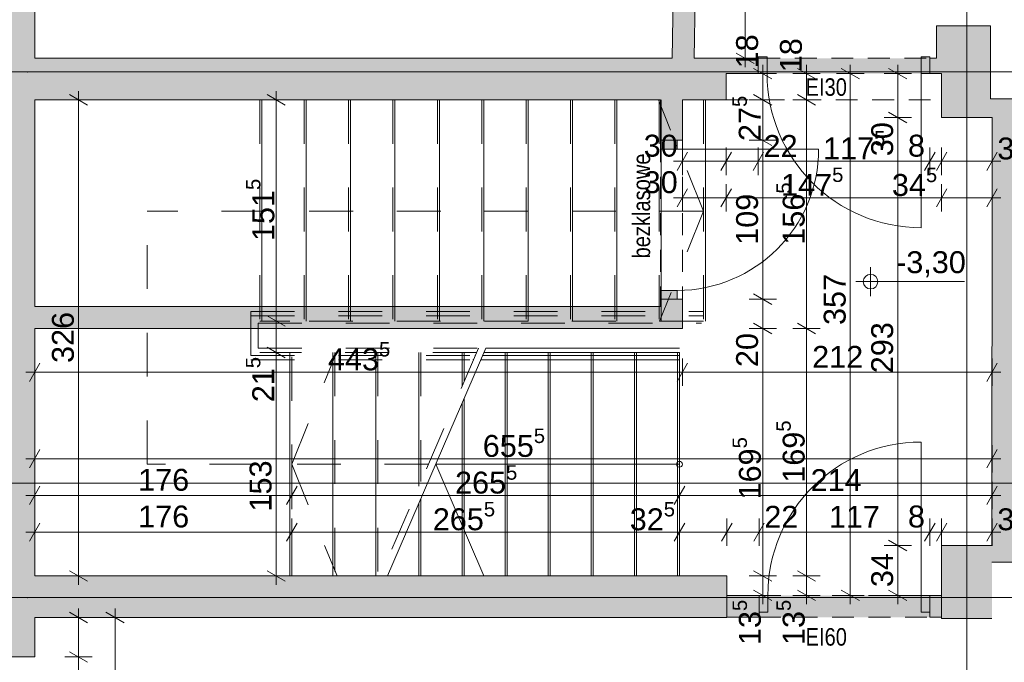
# Paper-space layout 'A-02 INWENTARYZACJA - PIĘTRO -1' of a CAD drawing. Header units: millimetres. Extents: x 0 to 594, y 0 to 350.
# Tile 2 of 10: x 56 to 123, y 35 to 79. Entities that reach past the tile are written whole.
import ezdxf
from ezdxf.xclip import XClip

# ---------------------------------------------------------------- set-up
doc = ezdxf.new("R2010")
doc.units = ezdxf.units.MM
doc.header["$MEASUREMENT"] = 0
doc.header["$XCLIPFRAME"] = 0
for name, pattern in [('ACAD_ISO03W100', [300, 120, -180]), ('DASHDOTX2', [1000, 500, -250, 0, -250]), ('GESTRICHELT2', [93.75, 62.5, -31.25]), ('HIDDEN', [6, 3, -3]), ('Przer. długie kreski', [2.5, 1.5, -1])]:
    doc.linetypes.add(name, pattern=pattern)
for name, color, linetype, lineweight in [('A_linie przekroju_Nr_pióra__1', 7, 'Continuous', 20), ('A_wymiary_Nr_pióra__1', 7, 'Continuous', 20), ('A_wymiary_Nr_pióra__2', 8, 'Continuous', 13), ('A_ściany_Nr_pióra__1', 7, 'Continuous', 20), ('Drzwi Archicad_Nr_pióra__1', 7, 'Continuous', 20)]:
    doc.layers.add(name, color=color, linetype=linetype, lineweight=lineweight)
for name, color, linetype, lineweight, true_color in [('A_osie_Nr_pióra__16', 7, 'Continuous', 5, 0x0f0f0f), ('A_pochwyt_Nr_pióra__10', 7, 'Continuous', 13, 0x4b4b4b), ('A_pochwyt_Nr_pióra__161', 7, 'Continuous', 5, 0x949494), ('A_ppoż_Nr_pióra__8', 7, 'Continuous', 13, 0x4c4c4c), ('A_schody_Nr_pióra__10', 7, 'Continuous', 13, 0x4b4b4b), ('A_schody_Nr_pióra__4', 7, 'Continuous', 18, 0x4b4b4b), ('A_wymiary_Nr_pióra__7', 7, 'Continuous', 18, 0x171717), ('A_ściany_Nr_pióra__10', 7, 'Continuous', 13, 0x4b4b4b)]:
    doc.layers.add(name, color=color, linetype=linetype, lineweight=lineweight, true_color=true_color)
for name, color, linetype in [('A_podrys', 7, 'Continuous'), ('A_ppoż', 7, 'Continuous'), ('A_ściany', 7, 'Continuous'), ('Drzwi Archicad', 7, 'Continuous')]:
    doc.layers.add(name, color=color, linetype=linetype)
doc.styles.add('STYL_AUTOMATYCZNY_1', font='arial.ttf')
doc.styles.add('STYL_AUTOMATYCZNY_2', font='ARIALN.TTF')
doc.styles.add('STYL_AUTOMATYCZNY_4', font='arial.ttf')

# ---------------------------------------------------------------- blocks, each defined once
blk = doc.blocks.new('Rysunek_2_2', base_point=(-1588.841559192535, -369.1745078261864))
at = {"layer": 'A_ppoż', "linetype": 'Continuous', "lineweight": 0, "true_color": 0x121212}
for points in [[(106.1805497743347, 76.82955886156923), (106.1805497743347, 75.77955886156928), (117.9305497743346, 75.77955886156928), (117.9305497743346, 76.82955886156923)], [(106.2305497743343, 38.5561575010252), (117.9305497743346, 38.5561575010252), (117.9305497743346, 40.0561575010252), (106.2305497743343, 40.0561575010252)]]:
    blk.add_hatch(color=250, dxfattribs=at).paths.add_polyline_path(points)
at = {"layer": 'A_ściany', "linetype": 'Continuous', "lineweight": 0, "true_color": 0x000000}
for points in [[(51.58354977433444, 168.8503262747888), (51.58354977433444, 41.38615750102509), (56.63054977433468, 41.38615750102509), (56.63054977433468, 163.4503262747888)], [(100.2798348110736, 76.82955886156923), (101.7800401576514, 76.82955886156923), (101.9179482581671, 85.15918876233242), (100.4181537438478, 85.18401978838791)], [(118.3805497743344, 75.7795589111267), (118.7305497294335, 75.7795589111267), (118.7305497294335, 72.77615750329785), (122.1833782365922, 72.77615750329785), (122.1831821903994, 70.74424354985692), (124.6831822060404, 70.7440021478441), (124.6832608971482, 71.56032622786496), (125.1703431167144, 71.56032622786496), (125.1703431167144, 74.06032624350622), (122.0805497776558, 74.06032624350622), (122.0805497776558, 79.06032627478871), (118.3805497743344, 79.06032627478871)], [(103.9805497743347, 76.82955886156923), (56.63054977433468, 76.82955886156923), (56.63054977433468, 73.97955886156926), (103.9805497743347, 73.97955886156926)], [(103.9805497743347, 76.82955886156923), (103.9805497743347, 75.77955886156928), (106.180549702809, 75.77955886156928), (106.180549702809, 76.82955886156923)], [(117.9305497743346, 76.82955886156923), (117.9305497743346, 75.77955886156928), (118.3805497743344, 75.77955886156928), (118.3805497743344, 76.82955886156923)], [(100.9805498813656, 73.97955886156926), (99.48054977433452, 73.97955886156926), (99.48054977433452, 71.2161574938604), (100.9805498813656, 71.2161574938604)], [(122.1831821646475, 70.74424354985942), (122.18043915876, 42.33032627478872), (124.680680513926, 44.83032627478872), (124.6831821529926, 70.7440021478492)], [(99.48054977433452, 60.33615748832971), (99.48054977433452, 59.83615760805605), (100.9805498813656, 58.33615750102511), (100.9805498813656, 60.33615748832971)], [(56.63054977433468, 58.33615750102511), (100.9805497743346, 58.33615750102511), (99.48054977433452, 59.83615750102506), (56.63054977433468, 59.83615750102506)], [(124.6806805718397, 44.83032643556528), (122.18043915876, 42.33032627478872), (129.9705499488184, 42.33032627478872), (129.9705499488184, 44.83032643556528)], [(122.1805497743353, 43.47615750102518), (118.7305497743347, 43.47615750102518), (118.7305497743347, 38.47615750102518), (122.1800670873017, 38.47615750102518)], [(56.63054977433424, 41.38615750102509), (48.45083580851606, 41.38615750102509), (48.45083580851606, 35.83615750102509), (56.63054977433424, 35.83615750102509)], [(104.0305497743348, 41.38615750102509), (56.63054977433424, 41.38615750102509), (56.63054977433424, 38.53615750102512), (104.0305497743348, 38.53615750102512)], [(104.0305497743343, 40.05615755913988), (104.0305497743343, 38.5561575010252), (106.2305498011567, 38.5561575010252), (106.2305498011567, 40.05615755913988)], [(118.7305497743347, 40.05615755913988), (117.9305496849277, 40.05615755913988), (117.9305496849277, 38.5561575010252), (118.7305497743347, 38.5561575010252)]]:
    blk.add_hatch(color=18, dxfattribs=at).paths.add_polyline_path(points)
at = {"layer": 'Drzwi Archicad', "linetype": 'Continuous', "lineweight": 0, "true_color": 0xfdfdfd}
for points in [[(106.1805497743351, 76.92955886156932), (106.1805497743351, 75.77955886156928), (106.780549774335, 75.77955886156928), (106.780549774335, 76.92955886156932)], [(117.9305497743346, 75.77955886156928), (117.9305497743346, 76.92955886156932), (117.3305497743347, 76.92955886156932), (117.3305497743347, 75.77955886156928)], [(100.6305497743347, 71.21615750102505), (99.48054977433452, 71.21615750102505), (99.48054977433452, 70.61615750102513), (100.6305497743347, 70.61615750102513)], [(99.48054977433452, 60.33615750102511), (100.6305497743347, 60.33615750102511), (100.6305497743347, 60.9361575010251), (99.48054977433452, 60.9361575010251)], [(106.2305497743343, 38.90615750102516), (106.8305497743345, 38.90615750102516), (106.8305497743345, 40.0561575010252), (106.2305497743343, 40.0561575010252)], [(117.9305497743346, 40.0561575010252), (117.3305497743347, 40.0561575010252), (117.3305497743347, 38.90615750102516), (117.9305497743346, 38.90615750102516)]]:
    blk.add_hatch(color=7, dxfattribs=at).paths.add_polyline_path(points)
at = {"layer": 'A_linie przekroju_Nr_pióra__1', "color": 7, "linetype": 'ACAD_ISO03W100', "lineweight": 20}
blk.add_line((49.38354783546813, 47.73302794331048), (280.3497761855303, 47.73302794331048), dxfattribs=at)
at = {"layer": 'A_osie_Nr_pióra__16', "color": 250, "linetype": 'DASHDOTX2', "lineweight": 5, "true_color": 0x0f0f0f}
for p, q in [((120.4555488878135, 141.7203451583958), (120.4555488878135, 9.900327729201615)), ((56.15088394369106, 75.90032627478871), (35.89980165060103, 75.90032468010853)), ((56.15088230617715, 75.90032375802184), (56.15088394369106, 75.90032627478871)), ((280.3497738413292, 75.90032375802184), (56.15088230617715, 75.90032375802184)), ((56.15088394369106, 39.90032627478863), (35.89980165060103, 39.90032453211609)), ((280.3497738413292, 39.90032982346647), (56.15088230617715, 39.90032982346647)), ((56.15088230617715, 39.90032982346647), (56.15088394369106, 39.90032627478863))]:
    blk.add_line(p, q, dxfattribs=at)
for p in [(56.15088394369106, 75.90032627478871), (56.15088394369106, 39.90032627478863)]:
    blk.add_point(p, dxfattribs=at)
at = {"layer": 'A_pochwyt_Nr_pióra__10', "color": 251, "linetype": 'HIDDEN', "lineweight": 13, "true_color": 0x4b4b4b}
for p, q in [((71.43055144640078, 59.48955717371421), (102.4205482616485, 59.48955717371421)), ((71.43055144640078, 59.48955717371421), (71.43055144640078, 56.18615590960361)), ((71.43055144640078, 59.18956043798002), (102.4205482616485, 59.18956043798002)), ((71.93054973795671, 58.68955841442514), (71.93054973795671, 56.98615840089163)), ((71.93054973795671, 56.98615840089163), (87.01684574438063, 56.98615840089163)), ((71.43055144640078, 56.48615637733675), (86.80146462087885, 56.48615637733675)), ((71.43055144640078, 56.18615590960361), (86.67223669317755, 56.18615590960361))]:
    blk.add_line(p, q, dxfattribs=at)
at = {"layer": 'A_pochwyt_Nr_pióra__161', "color": 252, "linetype": 'Continuous', "lineweight": 5, "true_color": 0x949494}
for p, q in [((87.51684776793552, 56.98615840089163), (100.7805511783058, 56.98615840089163)), ((87.17223498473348, 56.18615590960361), (100.7805511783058, 56.18615590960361)), ((87.30146664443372, 56.48615637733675), (100.7805511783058, 56.48615637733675))]:
    blk.add_line(p, q, dxfattribs=at)
for p in [(86.67223529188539, 56.18615750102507), (86.80146482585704, 56.48615750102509)]:
    blk.add_point(p, dxfattribs=at)
at = {"layer": 'A_schody_Nr_pióra__10', "color": 251, "linetype": 'HIDDEN', "lineweight": 13, "true_color": 0x4b4b4b}
for p, q in [((72.04055040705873, 73.97955811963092), (72.04055040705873, 56.68615793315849)), ((75.0805509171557, 73.97955811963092), (75.0805509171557, 58.83955864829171)), ((78.12055142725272, 73.97955811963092), (78.12055142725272, 58.83955864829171)), ((81.16054820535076, 73.97955811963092), (81.16054820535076, 58.83955864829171)), ((84.20054871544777, 73.97955811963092), (84.20054871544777, 58.83955864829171)), ((87.24054922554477, 73.97955811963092), (87.24054922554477, 58.83955864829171)), ((90.28054973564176, 73.97955811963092), (90.28054973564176, 58.83955864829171)), ((93.31054848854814, 73.97955811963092), (93.31054848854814, 58.83955864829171)), ((96.35054899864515, 73.97955811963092), (96.35054899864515, 58.83955864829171)), ((102.4305500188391, 66.35807359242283), (99.34096617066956, 73.97955811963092)), ((99.39054950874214, 73.97955811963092), (99.39054950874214, 58.83955864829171)), ((102.4305500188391, 73.97955811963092), (102.4305500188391, 58.83955864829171)), ((102.4305500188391, 66.35807359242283), (64.33055032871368, 66.35807359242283)), ((64.33055032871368, 49.03615720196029), (64.33055032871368, 66.35807359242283)), ((102.4305500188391, 66.35807359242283), (99.42314478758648, 58.83955864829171)), ((71.93054973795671, 58.68955841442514), (102.2805497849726, 58.68955841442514)), ((102.4205482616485, 58.83955864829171), (72.04055040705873, 58.83955864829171)), ((86.88761781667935, 56.68615793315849), (72.04055040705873, 56.68615793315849)), ((74.23055083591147, 41.3861564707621), (74.23055083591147, 56.68615793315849)), ((74.23055083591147, 49.03615720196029), (77.29055112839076, 56.68615793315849)), ((77.18055045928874, 56.68615793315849), (77.18055045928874, 41.3861564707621)), ((80.130550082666, 56.68615793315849), (80.130550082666, 41.3861564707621)), ((87.01684574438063, 56.98615840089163), (80.29691139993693, 41.3861564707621)), ((83.08054970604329, 56.68615793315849), (83.08054970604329, 47.84823581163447)), ((86.03054932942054, 56.68615793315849), (86.03054932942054, 54.69651733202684)), ((83.59226647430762, 49.03615720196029), (64.33055032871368, 49.03615720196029)), ((74.23055083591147, 49.03615720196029), (77.33169268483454, 41.3861564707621))]:
    blk.add_line(p, q, dxfattribs=at)
at = {"layer": 'A_schody_Nr_pióra__10', "color": 251, "linetype": 'GESTRICHELT2', "lineweight": 13, "true_color": 0x4b4b4b}
for p, q in [((72.18054888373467, 73.97955811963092), (72.18054888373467, 58.83955864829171)), ((75.22054939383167, 73.97955811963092), (75.22054939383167, 58.83955864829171)), ((78.26054990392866, 73.97955811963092), (78.26054990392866, 58.83955864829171)), ((81.30055041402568, 73.97955811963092), (81.30055041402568, 58.83955864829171)), ((84.34055092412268, 73.97955811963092), (84.34055092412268, 58.83955864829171)), ((87.38055143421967, 73.97955811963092), (87.38055143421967, 58.83955864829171)), ((90.42054821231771, 73.97955811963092), (90.42054821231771, 58.83955864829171)), ((93.45055069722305, 73.97955811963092), (93.45055069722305, 58.83955864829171)), ((96.49055120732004, 73.97955811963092), (96.49055120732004, 58.83955864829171)), ((99.5305479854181, 73.97955811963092), (99.5305479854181, 58.83955864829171)), ((102.5705484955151, 73.97955811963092), (102.5705484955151, 58.83955864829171)), ((74.09054862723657, 41.3861564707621), (74.09054862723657, 56.68615793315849)), ((77.04054825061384, 41.3861564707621), (77.04054825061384, 56.68615793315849)), ((79.99055160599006, 41.3861564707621), (79.99055160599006, 56.68615793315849)), ((82.94055122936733, 47.52323468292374), (82.94055122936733, 56.68615793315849)), ((85.8905508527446, 54.37151247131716), (85.8905508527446, 56.68615793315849)), ((88.84055047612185, 41.3861564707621), (88.84055047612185, 56.68615793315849)), ((91.79055009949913, 41.3861564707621), (91.79055009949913, 56.68615793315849)), ((94.7405497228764, 41.3861564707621), (94.7405497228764, 56.68615793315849)), ((97.69054934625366, 41.3861564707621), (97.69054934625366, 56.68615793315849)), ((100.6405489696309, 41.3861564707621), (100.6405489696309, 56.68615793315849)), ((85.8905508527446, 41.3861564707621), (85.8905508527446, 53.21078615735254)), ((82.94055122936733, 41.3861564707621), (82.94055122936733, 46.36250836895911))]:
    blk.add_line(p, q, dxfattribs=at)
at = {"layer": 'A_schody_Nr_pióra__4', "color": 251, "linetype": 'Continuous', "lineweight": 18, "true_color": 0x4b4b4b}
for p, q in [((87.51684776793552, 56.98615840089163), (80.79691342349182, 41.3861564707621)), ((100.7805511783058, 56.68615793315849), (87.38761610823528, 56.68615793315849)), ((88.9805489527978, 56.68615793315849), (88.9805489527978, 41.3861564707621)), ((91.93054857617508, 56.68615793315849), (91.93054857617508, 41.3861564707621)), ((94.88054819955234, 56.68615793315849), (94.88054819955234, 41.3861564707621)), ((97.83055155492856, 56.68615793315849), (97.83055155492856, 41.3861564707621)), ((100.7805511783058, 56.68615793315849), (100.7805511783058, 41.3861564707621)), ((86.03054932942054, 53.53579101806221), (86.03054932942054, 41.3861564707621)), ((100.7805511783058, 49.03615720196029), (84.09226476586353, 49.03615720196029)), ((87.38767955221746, 41.3861564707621), (84.09226476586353, 49.03615720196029)), ((83.08054970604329, 46.68750949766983), (83.08054970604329, 41.3861564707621))]:
    blk.add_line(p, q, dxfattribs=at)
blk.add_circle((100.7805497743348, 49.03615750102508), 0.2061886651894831, dxfattribs=at)
at = {"layer": 'A_wymiary_Nr_pióra__1', "color": 7, "linetype": 'Continuous', "lineweight": 20}
for p, q in [((104.6555491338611, 77.19040207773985), (105.9055485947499, 76.46871558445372)), ((107.1055504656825, 75.41871394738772), (105.8555510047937, 76.14040417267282)), ((110.1055514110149, 75.41871394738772), (108.8555482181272, 76.14040417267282)), ((113.1055486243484, 75.41871394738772), (111.8555491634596, 76.14040417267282)), ((116.3555487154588, 75.41871394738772), (115.1055492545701, 76.14040417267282)), ((60.25555081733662, 73.61871487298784), (59.00555135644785, 74.34040136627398)), ((73.79142891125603, 73.61871487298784), (72.54142945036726, 74.34040136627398)), ((105.8555510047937, 74.34040136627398), (107.1055504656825, 73.61871487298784)), ((108.8555482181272, 74.34040136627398), (110.1055514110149, 73.61871487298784)), ((115.1055492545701, 73.1369996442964), (116.3555487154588, 72.41531315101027)), ((105.8555510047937, 71.57700169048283), (107.1055504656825, 70.85531519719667)), ((101.3413922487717, 70.40107494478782), (100.6197057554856, 69.15107548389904)), ((104.3413931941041, 70.40107494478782), (103.619706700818, 69.15107548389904)), ((106.5413953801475, 70.40107494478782), (105.8197051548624, 69.15107548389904)), ((118.2913925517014, 70.40107494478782), (117.5697060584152, 69.15107548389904)), ((119.0913950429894, 70.40107494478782), (118.3697048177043, 69.15107548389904)), ((121.8225353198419, 69.15107548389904), (122.544221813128, 70.40107494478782)), ((101.3413922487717, 67.90107602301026), (100.6197057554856, 66.65107656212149)), ((104.3413931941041, 67.90107602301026), (103.619706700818, 66.65107656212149)), ((119.0913950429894, 67.90107602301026), (118.3697048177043, 66.65107656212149)), ((121.8209678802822, 66.65107656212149), (122.5426543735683, 67.90107602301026)), ((105.8555510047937, 60.6970006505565), (107.1055504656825, 59.97531415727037)), ((72.54142945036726, 59.20040189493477), (73.79142891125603, 58.47871540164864)), ((105.8555510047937, 58.69700002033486), (107.1055504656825, 57.97531352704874)), ((108.8555482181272, 58.69700002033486), (110.1055514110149, 57.97531352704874)), ((72.54142945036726, 57.04700117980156), (73.79142891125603, 56.32531468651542)), ((56.99139525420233, 55.96115742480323), (56.26970502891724, 54.71115796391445)), ((101.3413922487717, 55.96115742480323), (100.6197057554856, 54.71115796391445)), ((121.8209678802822, 54.71115796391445), (122.5426543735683, 55.96115742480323)), ((56.99139525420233, 50.03412730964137), (56.26970502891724, 48.78412784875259)), ((121.8209678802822, 48.78412784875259), (122.5426543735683, 50.03412730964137)), ((56.99139525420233, 47.52264129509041), (56.26970502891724, 46.27264183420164)), ((74.59139408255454, 47.52264129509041), (73.86970758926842, 46.27264183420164)), ((101.1413944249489, 47.52264129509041), (100.4197041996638, 46.27264183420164)), ((121.8209678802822, 46.27264183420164), (122.5426543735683, 47.52264129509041)), ((56.99139525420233, 45.01115901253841), (56.26970502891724, 43.76115581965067)), ((74.59139408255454, 45.01115901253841), (73.86970758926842, 43.76115581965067)), ((101.1413944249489, 45.01115901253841), (100.4197041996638, 43.76115581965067)), ((104.3913945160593, 45.01115901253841), (103.6697042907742, 43.76115581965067)), ((106.5913929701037, 45.01115901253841), (105.8697064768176, 43.76115581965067)), ((118.2913925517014, 45.01115901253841), (117.5697060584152, 43.76115581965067)), ((119.0913950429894, 45.01115901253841), (118.3697048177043, 43.76115581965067)), ((121.8209678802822, 43.76115581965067), (122.5426543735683, 45.01115901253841)), ((115.1055492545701, 43.83700123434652), (116.3555487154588, 43.11531474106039)), ((59.00555135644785, 41.74699971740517), (60.25555081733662, 41.02531322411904)), ((72.54142945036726, 41.74699971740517), (73.79142891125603, 41.02531322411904)), ((105.8555510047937, 41.74699971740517), (107.1055504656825, 41.02531322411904)), ((108.8555482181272, 41.74699971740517), (110.1055514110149, 41.02531322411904)), ((105.8555510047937, 40.41700112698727), (107.1055504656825, 39.69531463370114)), ((108.8555482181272, 40.41700112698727), (110.1055514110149, 39.69531463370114)), ((111.8555491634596, 40.41700112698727), (113.1055486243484, 39.69531463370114)), ((115.1055492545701, 40.41700112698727), (116.3555487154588, 39.69531463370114)), ((60.25555081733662, 38.17531251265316), (59.00555135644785, 38.89700273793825)), ((62.75554973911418, 38.17531251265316), (61.5055502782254, 38.89700273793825)), ((59.00555135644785, 36.19700226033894), (60.25555081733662, 35.47531203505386))]:
    blk.add_line(p, q, dxfattribs=at)
at = {"layer": 'A_wymiary_Nr_pióra__2', "color": 8, "linetype": 'Continuous', "lineweight": 13}
for p, q in [((105.280550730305, 76.82955883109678), (105.280550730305, 85.15919015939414)), ((106.2180512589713, 76.82955883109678), (104.3430502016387, 76.82955883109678)), ((105.280550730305, 76.21830965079), (105.280550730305, 76.82955883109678)), ((106.4805488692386, 75.7795571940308), (106.4805488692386, 76.39081010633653)), ((109.4805498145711, 75.7795571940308), (109.4805498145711, 76.39081010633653)), ((112.4805507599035, 75.7795571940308), (112.4805507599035, 76.39081010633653)), ((115.7305508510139, 75.7795571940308), (115.7305508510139, 76.39081010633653)), ((107.418049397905, 75.7795571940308), (105.5430483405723, 75.7795571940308)), ((106.4805488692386, 73.97955811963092), (106.4805488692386, 75.7795571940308)), ((110.4180503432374, 75.7795571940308), (108.5430492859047, 75.7795571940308)), ((109.4805498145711, 73.97955811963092), (109.4805498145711, 75.7795571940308)), ((113.4180512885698, 75.7795571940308), (111.5430502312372, 75.7795571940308)), ((112.4805507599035, 40.0561578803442), (112.4805507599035, 75.7795571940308)), ((116.6680513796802, 75.7795571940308), (114.7930503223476, 75.7795571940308)), ((115.7305508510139, 72.77615639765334), (115.7305508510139, 75.7795571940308)), ((59.63054922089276, 73.97955811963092), (59.63054922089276, 74.59080729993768)), ((73.16642731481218, 73.97955811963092), (73.16642731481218, 74.59080729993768)), ((60.56804974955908, 73.97955811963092), (58.69304869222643, 73.97955811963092)), ((59.63054922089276, 41.3861564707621), (59.63054922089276, 73.97955811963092)), ((74.1039278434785, 73.97955811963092), (72.22893051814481, 73.97955811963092)), ((73.16642731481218, 58.83955864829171), (73.16642731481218, 73.97955811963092)), ((107.418049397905, 73.97955811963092), (105.5430483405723, 73.97955811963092)), ((106.4805488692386, 71.21615844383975), (106.4805488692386, 73.97955811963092)), ((110.4180503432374, 73.97955811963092), (108.5430492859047, 73.97955811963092)), ((109.4805498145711, 58.3361567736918), (109.4805498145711, 73.97955811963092)), ((116.6680513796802, 72.77615639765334), (114.7930503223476, 72.77615639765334)), ((115.7305508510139, 43.47615798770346), (115.7305508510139, 72.77615639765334)), ((107.418049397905, 71.21615844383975), (105.5430483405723, 71.21615844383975)), ((106.4805488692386, 60.33615740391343), (106.4805488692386, 71.21615844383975)), ((100.9805490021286, 68.83857655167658), (100.9805490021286, 70.71357387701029)), ((103.9805499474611, 68.83857655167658), (103.9805499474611, 70.71357387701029)), ((106.1805484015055, 68.83857655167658), (106.1805484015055, 70.71357387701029)), ((117.9305493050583, 68.83857655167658), (117.9305493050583, 70.71357387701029)), ((118.7305480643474, 68.83857655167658), (118.7305480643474, 70.71357387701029)), ((122.1833785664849, 68.83857655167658), (122.1833785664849, 70.71357387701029)), ((100.3692998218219, 69.77607334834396), (100.9805490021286, 69.77607334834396)), ((100.9805490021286, 69.77607334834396), (103.9805499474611, 69.77607334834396)), ((103.9805499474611, 69.77607334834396), (106.1805484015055, 69.77607334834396)), ((106.1805484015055, 69.77607334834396), (117.9305493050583, 69.77607334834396)), ((117.9305493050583, 69.77607334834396), (118.7305480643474, 69.77607334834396)), ((118.7305480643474, 69.77607334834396), (122.1833785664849, 69.77607334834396)), ((122.1833785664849, 69.77607334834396), (122.7946277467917, 69.77607334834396)), ((100.9805490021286, 66.33857389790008), (100.9805490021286, 68.21357495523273)), ((103.9805499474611, 66.33857389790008), (103.9805499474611, 68.21357495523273)), ((118.7305480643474, 66.33857389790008), (118.7305480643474, 68.21357495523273)), ((122.1818111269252, 66.33857389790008), (122.1818111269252, 68.21357495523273)), ((100.3692998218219, 67.2760744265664), (100.9805490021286, 67.2760744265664)), ((100.9805490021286, 67.2760744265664), (103.9805499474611, 67.2760744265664)), ((103.9805499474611, 67.2760744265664), (118.7305480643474, 67.2760744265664)), ((118.7305480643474, 67.2760744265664), (122.1818111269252, 67.2760744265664)), ((122.1818111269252, 67.2760744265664), (122.793060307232, 67.2760744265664)), ((107.418049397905, 60.33615740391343), (105.5430483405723, 60.33615740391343)), ((106.4805488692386, 58.3361567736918), (106.4805488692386, 60.33615740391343)), ((74.1039278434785, 58.83955864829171), (72.22893051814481, 58.83955864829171)), ((73.16642731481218, 56.68615793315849), (73.16642731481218, 58.83955864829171)), ((107.418049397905, 58.3361567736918), (105.5430483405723, 58.3361567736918)), ((106.4805488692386, 41.3861564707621), (106.4805488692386, 58.3361567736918)), ((110.4180503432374, 58.3361567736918), (108.5430492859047, 58.3361567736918)), ((109.4805498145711, 41.3861564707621), (109.4805498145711, 58.3361567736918)), ((74.1039278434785, 56.68615793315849), (72.22893051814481, 56.68615793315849)), ((73.16642731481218, 41.3861564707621), (73.16642731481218, 56.68615793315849)), ((56.63054827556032, 54.39865903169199), (56.63054827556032, 56.27365635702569)), ((100.9805490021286, 54.39865903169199), (100.9805490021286, 56.27365635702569)), ((122.1818111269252, 54.39865903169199), (122.1818111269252, 56.27365635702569)), ((56.01929909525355, 55.33615582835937), (56.63054827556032, 55.33615582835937)), ((56.63054827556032, 55.33615582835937), (100.9805490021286, 55.33615582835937)), ((100.9805490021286, 55.33615582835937), (122.1818111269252, 55.33615582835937)), ((122.1818111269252, 55.33615582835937), (122.793060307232, 55.33615582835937)), ((56.63054827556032, 48.47162518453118), (56.63054827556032, 50.34662624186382)), ((122.1818111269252, 48.47162518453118), (122.1818111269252, 50.34662624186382)), ((56.01929909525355, 49.4091257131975), (56.63054827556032, 49.4091257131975)), ((56.63054827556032, 49.4091257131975), (122.1818111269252, 49.4091257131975)), ((122.1818111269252, 49.4091257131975), (122.793060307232, 49.4091257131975)), ((56.63054827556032, 45.96014290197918), (56.63054827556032, 47.83514022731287)), ((74.23055083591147, 45.96014290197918), (74.23055083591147, 47.83514022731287)), ((100.7805511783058, 45.96014290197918), (100.7805511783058, 47.83514022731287)), ((122.1818111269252, 45.96014290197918), (122.1818111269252, 47.83514022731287)), ((56.01929909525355, 46.8976434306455), (56.63054827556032, 46.8976434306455)), ((56.63054827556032, 46.8976434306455), (74.23055083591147, 46.8976434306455)), ((74.23055083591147, 46.8976434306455), (100.7805511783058, 46.8976434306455)), ((100.7805511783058, 46.8976434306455), (122.1818111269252, 46.8976434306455)), ((122.1818111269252, 46.8976434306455), (122.793060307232, 46.8976434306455)), ((56.63054827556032, 43.44865688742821), (56.63054827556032, 45.32365794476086)), ((74.23055083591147, 43.44865688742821), (74.23055083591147, 45.32365794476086)), ((100.7805511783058, 43.44865688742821), (100.7805511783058, 45.32365794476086)), ((104.0305512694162, 43.44865688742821), (104.0305512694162, 45.32365794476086)), ((106.2305497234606, 43.44865688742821), (106.2305497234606, 45.32365794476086)), ((117.9305493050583, 43.44865688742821), (117.9305493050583, 45.32365794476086)), ((118.7305480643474, 43.44865688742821), (118.7305480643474, 45.32365794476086)), ((122.1818111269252, 43.44865688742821), (122.1818111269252, 45.32365794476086)), ((56.01929909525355, 44.38615741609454), (56.63054827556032, 44.38615741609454)), ((56.63054827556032, 44.38615741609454), (74.23055083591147, 44.38615741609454)), ((74.23055083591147, 44.38615741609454), (100.7805511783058, 44.38615741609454)), ((100.7805511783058, 44.38615741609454), (104.0305512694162, 44.38615741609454)), ((104.0305512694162, 44.38615741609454), (106.2305497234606, 44.38615741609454)), ((106.2305497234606, 44.38615741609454), (117.9305493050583, 44.38615741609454)), ((117.9305493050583, 44.38615741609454), (118.7305480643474, 44.38615741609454)), ((118.7305480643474, 44.38615741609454), (122.1818111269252, 44.38615741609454)), ((122.1818111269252, 44.38615741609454), (122.793060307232, 44.38615741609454)), ((116.6680513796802, 43.47615798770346), (114.7930503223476, 43.47615798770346)), ((115.7305508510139, 40.0561578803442), (115.7305508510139, 43.47615798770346)), ((60.56804974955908, 41.3861564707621), (58.69304869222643, 41.3861564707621)), ((59.63054922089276, 40.77490729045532), (59.63054922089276, 41.3861564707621)), ((74.1039278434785, 41.3861564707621), (72.22893051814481, 41.3861564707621)), ((73.16642731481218, 40.77490729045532), (73.16642731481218, 41.3861564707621)), ((107.418049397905, 41.3861564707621), (105.5430483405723, 41.3861564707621)), ((106.4805488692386, 40.0561578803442), (106.4805488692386, 41.3861564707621)), ((110.4180503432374, 41.3861564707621), (108.5430492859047, 41.3861564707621)), ((109.4805498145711, 40.0561578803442), (109.4805498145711, 41.3861564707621)), ((107.418049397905, 40.0561578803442), (105.5430483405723, 40.0561578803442)), ((106.4805488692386, 39.44490870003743), (106.4805488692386, 40.0561578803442)), ((110.4180503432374, 40.0561578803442), (108.5430492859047, 40.0561578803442)), ((109.4805498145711, 39.44490870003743), (109.4805498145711, 40.0561578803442)), ((113.4180512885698, 40.0561578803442), (111.5430502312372, 40.0561578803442)), ((112.4805507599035, 39.44490870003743), (112.4805507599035, 40.0561578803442)), ((116.6680513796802, 40.0561578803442), (114.7930503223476, 40.0561578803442)), ((115.7305508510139, 39.44490870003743), (115.7305508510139, 40.0561578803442)), ((59.63054922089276, 38.53615575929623), (59.63054922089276, 39.14740867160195)), ((62.13054814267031, 38.53615575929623), (62.13054814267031, 39.14740867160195)), ((60.56804974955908, 38.53615575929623), (58.69304869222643, 38.53615575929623)), ((59.63054922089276, 35.83615901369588), (59.63054922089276, 38.53615575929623)), ((63.06804867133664, 38.53615575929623), (61.19305134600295, 38.53615575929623)), ((62.13054814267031, 15.48778553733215), (62.13054814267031, 38.53615575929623)), ((60.56804974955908, 35.83615901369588), (58.69304869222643, 35.83615901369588)), ((59.63054922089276, 15.48778553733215), (59.63054922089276, 35.83615901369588))]:
    blk.add_line(p, q, dxfattribs=at)
at = {"layer": 'A_wymiary_Nr_pióra__7', "color": 250, "linetype": 'Continuous', "lineweight": 18, "true_color": 0x171717}
for p, q in [((113.8645439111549, 60.54015593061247), (113.8645439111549, 62.54015656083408)), ((112.8645435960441, 61.54015624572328), (120.3033915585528, 61.54015624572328))]:
    blk.add_line(p, q, dxfattribs=at)
blk.add_circle((113.8645424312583, 61.54015684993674), 0.5, dxfattribs=at)
at = {"layer": 'A_ściany_Nr_pióra__1', "color": 7, "linetype": 'Continuous', "lineweight": 20}
for p, q in [((106.1805484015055, 76.82955883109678), (105.8105505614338, 76.82955883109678)), ((106.1805484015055, 75.7795571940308), (106.1805484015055, 76.82955883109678)), ((117.9305493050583, 76.82955883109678), (118.3005508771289, 76.82955883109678)), ((117.9305493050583, 75.7795571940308), (117.9305493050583, 76.82955883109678)), ((106.1805484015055, 75.7795571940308), (105.7105479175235, 75.7795571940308)), ((117.9305493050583, 75.7795571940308), (118.4005497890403, 75.7795571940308)), ((99.48055039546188, 71.21615844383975), (99.48055039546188, 71.68615892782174)), ((100.9805490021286, 71.21615844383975), (100.9805490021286, 71.58615628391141)), ((99.48055039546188, 71.21615844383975), (100.6305509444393, 71.21615844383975)), ((100.6305509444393, 71.21615844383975), (100.9805490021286, 71.21615844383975)), ((99.48055039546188, 60.33615740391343), (99.48055039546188, 59.86615691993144)), ((99.48055039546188, 60.33615740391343), (100.6305509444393, 60.33615740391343)), ((100.6305509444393, 60.33615740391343), (100.9805490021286, 60.33615740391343)), ((100.9805490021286, 60.33615740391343), (100.9805490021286, 59.96615583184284)), ((106.2305497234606, 40.0561578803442), (105.7605492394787, 40.0561578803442)), ((106.2305497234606, 40.0561578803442), (106.2305497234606, 38.90615733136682)), ((117.9305493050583, 40.0561578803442), (118.4005497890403, 40.0561578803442)), ((117.9305493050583, 40.0561578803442), (117.9305493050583, 38.90615733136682)), ((106.2305497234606, 38.55615927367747), (105.8605481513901, 38.55615927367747)), ((106.2305497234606, 38.90615733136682), (106.2305497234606, 38.55615927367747)), ((117.9305493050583, 38.90615733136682), (117.9305493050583, 38.55615927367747)), ((117.9305493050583, 38.55615927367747), (118.3005508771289, 38.55615927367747))]:
    blk.add_line(p, q, dxfattribs=at)
at = {"layer": 'A_ściany_Nr_pióra__1', "color": 7, "linetype": 'Continuous', "lineweight": 20, "flags": 128}
for points in [[(56.63054977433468, 76.82955886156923), (56.63054977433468, 107.0603262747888)], [(100.4181537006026, 85.1840197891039), (100.2798348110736, 76.82955886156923)], [(101.7800403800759, 76.82955886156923), (101.917948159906, 85.15918876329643)], [(122.0805497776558, 79.06032627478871), (118.3805497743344, 79.06032627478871)], [(118.3805497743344, 79.06032627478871), (118.3805497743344, 76.82955886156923)], [(122.0805497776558, 74.06032624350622), (122.0805497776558, 79.06032627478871)], [(100.2798348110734, 76.82955886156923), (56.63054977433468, 76.82955886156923)], [(103.9805497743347, 76.82955886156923), (101.7800403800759, 76.82955886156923)], [(106.180549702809, 76.82955886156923), (103.9805497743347, 76.82955886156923)], [(118.3805497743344, 76.82955886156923), (117.9305497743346, 76.82955886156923)], [(103.9805497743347, 75.77955886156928), (106.180549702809, 75.77955886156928)], [(103.9805497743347, 73.97955886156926), (103.9805497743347, 75.77955886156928)], [(117.9305497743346, 75.77955886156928), (118.3805497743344, 75.77955886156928)], [(118.3805497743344, 75.7795589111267), (118.7305497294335, 75.7795589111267)], [(118.7305497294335, 75.7795589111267), (118.7305497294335, 72.77615750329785)], [(56.63054977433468, 59.83615750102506), (56.63054977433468, 73.97955886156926)], [(56.63054977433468, 73.97955886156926), (99.48054977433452, 73.97955886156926)], [(99.48054977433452, 73.97955886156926), (99.48054977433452, 71.21615752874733)], [(100.9805497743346, 73.97955886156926), (103.9805497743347, 73.97955886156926)], [(100.9805497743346, 71.2161574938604), (100.9805497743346, 73.97955886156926)], [(125.1703431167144, 74.06032624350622), (122.0805497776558, 74.06032624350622)], [(118.7305497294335, 72.77615750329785), (122.1833782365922, 72.77615750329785)], [(122.1833782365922, 72.77615750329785), (122.1831821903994, 70.74424354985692)], [(122.1831821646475, 70.74424354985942), (122.1805497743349, 43.47615750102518)], [(99.48054977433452, 60.33615749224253), (99.48054977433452, 59.83615750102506)], [(100.9805497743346, 58.33615750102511), (100.9805497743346, 60.33615748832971)], [(99.48054977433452, 59.83615750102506), (56.63054977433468, 59.83615750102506)], [(56.63054977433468, 41.38615750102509), (56.63054977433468, 58.33615750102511)], [(56.63054977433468, 58.33615750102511), (100.9805497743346, 58.33615750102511)], [(122.1805497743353, 43.47615750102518), (118.7305497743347, 43.47615750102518)], [(118.7305497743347, 43.47615750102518), (118.7305497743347, 38.47615750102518)], [(122.18043915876, 42.33032627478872), (129.9705499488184, 42.33032627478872)], [(104.0305497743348, 41.38615750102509), (56.63054977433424, 41.38615750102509)], [(104.0305497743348, 38.53615750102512), (104.0305497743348, 41.38615750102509)], [(106.2305498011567, 40.0561575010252), (104.0305497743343, 40.0561575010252)], [(104.0305497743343, 40.0561575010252), (104.0305497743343, 38.5561575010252)], [(118.7305497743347, 40.0561575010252), (117.9305496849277, 40.0561575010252)], [(118.7305497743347, 38.5561575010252), (118.7305497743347, 40.0561575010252)], [(56.63054977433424, 38.53615750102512), (104.0305497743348, 38.53615750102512)], [(56.63054977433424, 35.83615750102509), (56.63054977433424, 38.53615750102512)], [(104.0305497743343, 38.5561575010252), (106.2305498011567, 38.5561575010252)], [(117.9305496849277, 38.5561575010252), (118.7305497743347, 38.5561575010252)], [(118.7305497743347, 38.47615750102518), (122.1800670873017, 38.47615750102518)], [(48.45083580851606, 35.83615750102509), (56.63054977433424, 35.83615750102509)]]:
    blk.add_lwpolyline(points, dxfattribs=at)
at = {"layer": 'A_ściany_Nr_pióra__10', "color": 251, "linetype": 'Przer. długie kreski', "lineweight": 13, "true_color": 0x4b4b4b}
for p, q in [((106.1805484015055, 76.82955883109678), (117.9305493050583, 76.82955883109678)), ((103.9805499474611, 73.97955811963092), (118.7305480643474, 73.97955811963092)), ((99.48055039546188, 71.21615844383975), (99.48055039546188, 60.33615740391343)), ((100.9805490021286, 71.21615844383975), (100.9805490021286, 60.33615740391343)), ((106.2305497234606, 40.0561578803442), (117.9305493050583, 40.0561578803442)), ((106.2305497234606, 38.55615927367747), (117.9305493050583, 38.55615927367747))]:
    blk.add_line(p, q, dxfattribs=at)
at = {"layer": 'Drzwi Archicad_Nr_pióra__1', "color": 7, "linetype": 'Continuous', "lineweight": 20}
for p, q in [((106.1805484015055, 76.92955774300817), (106.7805493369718, 76.92955774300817)), ((106.1805484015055, 75.7795571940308), (106.1805484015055, 76.92955774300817)), ((106.7805493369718, 76.92955774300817), (106.7805493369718, 75.7795571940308)), ((117.3305483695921, 75.7795571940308), (117.3305483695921, 76.92955774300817)), ((117.3305483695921, 76.92955774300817), (117.9305493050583, 76.92955774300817)), ((117.9305493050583, 76.92955774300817), (117.9305493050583, 75.7795571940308)), ((106.1805484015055, 76.82955883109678), (105.8105505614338, 76.82955883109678)), ((106.1805484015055, 76.82955883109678), (105.8105505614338, 76.82955883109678)), ((106.1805484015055, 75.7795571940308), (106.1805484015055, 76.82955883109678)), ((106.1805484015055, 75.7795571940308), (106.1805484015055, 76.82955883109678)), ((117.9305493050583, 75.7795571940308), (117.9305493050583, 76.82955883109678)), ((117.9305493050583, 75.7795571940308), (117.9305493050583, 76.82955883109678)), ((117.9305493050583, 76.82955883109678), (118.3005508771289, 76.82955883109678)), ((117.9305493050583, 76.82955883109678), (118.3005508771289, 76.82955883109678)), ((106.1805484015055, 75.7795571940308), (105.7105479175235, 75.7795571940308)), ((106.1805484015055, 75.7795571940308), (105.7105479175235, 75.7795571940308)), ((106.7805493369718, 75.7795571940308), (106.1805484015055, 75.7795571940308)), ((117.9305493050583, 75.7795571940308), (117.3305483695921, 75.7795571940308)), ((117.3305483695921, 75.7795571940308), (117.3305483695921, 65.22955816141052)), ((117.9305493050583, 75.7795571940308), (118.4005497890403, 75.7795571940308)), ((117.9305493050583, 75.7795571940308), (118.4005497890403, 75.7795571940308)), ((99.48055039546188, 71.21615844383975), (99.48055039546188, 71.68615892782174)), ((99.48055039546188, 71.21615844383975), (99.48055039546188, 71.68615892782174)), ((100.9805490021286, 71.21615844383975), (100.9805490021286, 71.58615628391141)), ((100.9805490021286, 71.21615844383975), (100.9805490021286, 71.58615628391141)), ((99.48055039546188, 70.61615750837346), (99.48055039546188, 71.21615844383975)), ((99.48055039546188, 71.21615844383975), (100.6305509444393, 71.21615844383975)), ((99.48055039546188, 71.21615844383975), (100.6305509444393, 71.21615844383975)), ((99.48055039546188, 71.21615844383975), (100.6305509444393, 71.21615844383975)), ((100.6305509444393, 71.21615844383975), (100.6305509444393, 70.61615750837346)), ((100.6305509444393, 71.21615844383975), (100.9805490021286, 71.21615844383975)), ((100.6305509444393, 71.21615844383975), (100.9805490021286, 71.21615844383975)), ((100.6305509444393, 70.61615750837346), (99.48055039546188, 70.61615750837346)), ((100.6305509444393, 70.61615750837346), (110.310550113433, 70.61615750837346)), ((99.48055039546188, 60.33615740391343), (99.48055039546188, 60.93615833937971)), ((99.48055039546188, 60.93615833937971), (100.6305509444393, 60.93615833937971)), ((100.6305509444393, 60.93615833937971), (100.6305509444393, 60.33615740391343)), ((100.6305509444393, 60.33615740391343), (99.48055039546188, 60.33615740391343)), ((99.48055039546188, 60.33615740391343), (100.6305509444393, 60.33615740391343)), ((99.48055039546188, 60.33615740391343), (100.6305509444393, 60.33615740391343)), ((99.48055039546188, 60.33615740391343), (99.48055039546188, 59.86615691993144)), ((99.48055039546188, 60.33615740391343), (99.48055039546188, 59.86615691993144)), ((100.6305509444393, 60.33615740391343), (100.9805490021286, 60.33615740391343)), ((100.6305509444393, 60.33615740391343), (100.9805490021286, 60.33615740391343)), ((100.9805490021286, 60.33615740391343), (100.9805490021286, 59.96615583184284)), ((100.9805490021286, 60.33615740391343), (100.9805490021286, 59.96615583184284)), ((117.3305483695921, 40.0561578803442), (117.3305483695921, 50.55615932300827)), ((106.2305497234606, 40.0561578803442), (105.7605492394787, 40.0561578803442)), ((106.2305497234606, 40.0561578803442), (105.7605492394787, 40.0561578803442)), ((106.8305506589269, 40.0561578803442), (106.2305497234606, 40.0561578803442)), ((106.2305497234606, 40.0561578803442), (106.2305497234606, 38.90615733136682)), ((106.2305497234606, 40.0561578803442), (106.2305497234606, 38.90615733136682)), ((106.2305497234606, 40.0561578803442), (106.2305497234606, 38.90615733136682)), ((106.8305506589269, 38.90615733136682), (106.8305506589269, 40.0561578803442)), ((117.9305493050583, 40.0561578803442), (117.3305483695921, 40.0561578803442)), ((117.3305483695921, 40.0561578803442), (117.3305483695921, 38.90615733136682)), ((117.9305493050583, 38.90615733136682), (117.9305493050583, 40.0561578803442)), ((117.9305493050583, 40.0561578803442), (117.9305493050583, 38.90615733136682)), ((117.9305493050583, 40.0561578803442), (117.9305493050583, 38.90615733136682)), ((117.9305493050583, 40.0561578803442), (118.4005497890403, 40.0561578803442)), ((117.9305493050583, 40.0561578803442), (118.4005497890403, 40.0561578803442)), ((106.2305497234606, 38.55615927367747), (105.8605481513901, 38.55615927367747)), ((106.2305497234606, 38.55615927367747), (105.8605481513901, 38.55615927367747)), ((106.2305497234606, 38.90615733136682), (106.8305506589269, 38.90615733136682)), ((106.2305497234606, 38.90615733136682), (106.2305497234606, 38.55615927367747)), ((106.2305497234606, 38.90615733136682), (106.2305497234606, 38.55615927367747)), ((117.3305483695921, 38.90615733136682), (117.9305493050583, 38.90615733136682)), ((117.9305493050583, 38.90615733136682), (117.9305493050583, 38.55615927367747)), ((117.9305493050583, 38.90615733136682), (117.9305493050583, 38.55615927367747)), ((117.9305493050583, 38.55615927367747), (118.3005508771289, 38.55615927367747)), ((117.9305493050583, 38.55615927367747), (118.3005508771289, 38.55615927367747))]:
    blk.add_line(p, q, dxfattribs=at)
for centre, radius, start, end in [((117.3305497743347, 75.77955886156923), 10.54999999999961, 180, 270), ((100.6305497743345, 70.61615750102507), 9.679999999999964, 270, 0), ((117.3305497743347, 40.0561575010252), 10.50000000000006, 90, 180)]:
    blk.add_arc(centre, radius, start, end, dxfattribs=at)
at = {"layer": 'A_ppoż_Nr_pióra__8', "color": 251, "linetype": 'Continuous', "lineweight": 13, "true_color": 0x4c4c4c, "char_height": 1.2, "attachment_point": 5, "style": 'STYL_AUTOMATYCZNY_2'}
for s, insert in [('\\A1;{\\pqc;\\fArial Narrow|b0|i0|c238|p0;\\W1.000000;EI30}', (110.8321164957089, 74.85373354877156)), ('\\A1;{\\pqc;\\fArial Narrow|b0|i0|c238|p0;\\W1.000000;EI60}', (110.8321164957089, 37.20478654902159))]:
    blk.add_mtext(s, dxfattribs=dict(at, insert=insert))
at = {"layer": 'A_ppoż_Nr_pióra__8', "color": 251, "linetype": 'Continuous', "lineweight": 13, "true_color": 0x4c4c4c, "insert": (98.18137561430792, 66.72015157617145), "char_height": 1.2, "attachment_point": 5, "rotation": 90, "style": 'STYL_AUTOMATYCZNY_2'}
blk.add_mtext('\\A1;{\\pqc;\\fArial Narrow|b0|i0|c238|p0;\\W1.000000;bezklasowe}', dxfattribs=at)
at = {"layer": 'A_wymiary_Nr_pióra__1', "color": 7, "linetype": 'Continuous', "lineweight": 20, "char_height": 1.5, "attachment_point": 7, "rotation": 90, "style": 'STYL_AUTOMATYCZNY_4'}
for s, insert, width in [('\\A1;{\\pql;\\fArial|b0|i0|c238|p0;\\W1.000000;18}', (106.1805497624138, 76.14080892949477), 2.288175), ('\\A1;{\\pql;\\fArial|b0|i0|c238|p0;\\W1.000000;18}', (109.1805497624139, 75.87803710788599), 2.288175), ('\\A1;{\\pql;\\fArial|b0|i0|c238|p0;\\W1.000000;30}', (115.4305497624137, 70.12673246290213), 2.288175), ('\\A1;{\\pql;\\fArial|b0|i0|c238|p0;\\W1.000000;109}', (106.1805497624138, 64.06002997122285), 3.432255), ('\\A1;{\\pql;\\fArial|b0|i0|c238|p0;\\W1.000000;357}', (112.180549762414, 58.56784459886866), 3.432255), ('\\A1;{\\pql;\\fArial|b0|i0|c238|p0;\\W1.000000;326}', (59.33054976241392, 55.96673065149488), 3.432255), ('\\A1;{\\pql;\\fArial|b0|i0|c238|p0;\\W1.000000;293}', (115.4305497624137, 55.2659424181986), 3.432255), ('\\A1;{\\pql;\\fArial|b0|i0|c238|p0;\\W1.000000;20}', (106.1805497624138, 55.68673246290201), 2.288175), ('\\A1;{\\pql;\\fArial|b0|i0|c238|p0;\\W1.000000;153}', (72.86642899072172, 45.79839491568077), 3.432255), ('\\A1;{\\pql;\\fArial|b0|i0|c238|p0;\\W1.000000;34}', (115.4305497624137, 40.62207001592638), 2.288175)]:
    blk.add_mtext(s, dxfattribs=dict(at, insert=insert, width=width))
at = {"layer": 'A_wymiary_Nr_pióra__1', "color": 7, "linetype": 'Continuous', "lineweight": 20, "char_height": 1.5, "attachment_point": 7, "rotation": 90, "style": 'STYL_AUTOMATYCZNY_1'}
for s, insert in [('\\A1;{\\pql;\\fArial|b0|i0|c238|p0;\\W1.000000;27\\fArial|b0|i0|c238|p0;\\W1.000000;\\A1{\\H.66x;\\S5^  ;}}', (106.7797062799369, 71.16496386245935)), ('\\A1;{\\pql;\\fArial|b0|i0|c238|p0;\\W1.000000;151\\fArial|b0|i0|c238|p0;\\W1.000000;\\A1{\\H.66x;\\S5^  ;}}', (73.47412345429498, 64.31587886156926)), ('\\A1;{\\pql;\\fArial|b0|i0|c238|p0;\\W1.000000;156\\fArial|b0|i0|c238|p0;\\W1.000000;\\A1{\\H.66x;\\S5^  ;}}', (109.7882442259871, 64.06417818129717)), ('\\A1;{\\pql;\\fArial|b0|i0|c238|p0;\\W1.000000;21\\fArial|b0|i0|c238|p0;\\W1.000000;\\A1{\\H.66x;\\S5^  ;}}', (73.46558550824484, 53.28163744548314)), ('\\A1;{\\pql;\\fArial|b0|i0|c238|p0;\\W1.000000;169\\fArial|b0|i0|c238|p0;\\W1.000000;\\A1{\\H.66x;\\S5^  ;}}', (109.7882442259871, 47.76747750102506)), ('\\A1;{\\pql;\\fArial|b0|i0|c238|p0;\\W1.000000;169\\fArial|b0|i0|c238|p0;\\W1.000000;\\A1{\\H.66x;\\S5^  ;}}', (106.788244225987, 46.62338994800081)), ('\\A1;{\\pql;\\fArial|b0|i0|c238|p0;\\W1.000000;13\\fArial|b0|i0|c238|p0;\\W1.000000;\\A1{\\H.66x;\\S5^  ;}}', (106.7892486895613, 36.65163744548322)), ('\\A1;{\\pql;\\fArial|b0|i0|c238|p0;\\W1.000000;13\\fArial|b0|i0|c238|p0;\\W1.000000;\\A1{\\H.66x;\\S5^  ;}}', (109.7892486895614, 36.65163744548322))]:
    blk.add_mtext(s, dxfattribs=dict(at, insert=insert))
at = {"layer": 'A_wymiary_Nr_pióra__1', "color": 7, "linetype": 'Continuous', "lineweight": 20, "char_height": 1.5, "attachment_point": 7, "style": 'STYL_AUTOMATYCZNY_1'}
for s, insert in [('\\A1;{\\pql;\\fArial|b0|i0|c238|p0;\\W1.000000;117\\fArial|b0|i0|c238|p0;\\W1.000000;\\A1{\\H.66x;\\S5^  ;}}', (110.6102543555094, 69.47691850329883)), ('\\A1;{\\pql;\\fArial|b0|i0|c238|p0;\\W1.000000;34\\fArial|b0|i0|c238|p0;\\W1.000000;\\A1{\\H.66x;\\S5^  ;}}', (122.5446282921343, 69.46737609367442)), ('\\A1;{\\pql;\\fArial|b0|i0|c238|p0;\\W1.000000;147\\fArial|b0|i0|c238|p0;\\W1.000000;\\A1{\\H.66x;\\S5^  ;}}', (107.7402347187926, 66.97691850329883)), ('\\A1;{\\pql;\\fArial|b0|i0|c238|p0;\\W1.000000;34\\fArial|b0|i0|c238|p0;\\W1.000000;\\A1{\\H.66x;\\S5^  ;}}', (115.3260297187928, 66.96737609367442)), ('\\A1;{\\pql;\\fArial|b0|i0|c238|p0;\\W1.000000;443\\fArial|b0|i0|c238|p0;\\W1.000000;\\A1{\\H.66x;\\S5^  ;}}', (76.71186977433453, 55.02745858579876)), ('\\A1;{\\pql;\\fArial|b0|i0|c238|p0;\\W1.000000;655\\fArial|b0|i0|c238|p0;\\W1.000000;\\A1{\\H.66x;\\S5^  ;}}', (87.3125002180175, 49.10143204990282)), ('\\A1;{\\pql;\\fArial|b0|i0|c238|p0;\\W1.000000;265\\fArial|b0|i0|c238|p0;\\W1.000000;\\A1{\\H.66x;\\S5^  ;}}', (85.41186977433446, 46.58994754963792)), ('\\A1;{\\pql;\\fArial|b0|i0|c238|p0;\\W1.000000;265\\fArial|b0|i0|c238|p0;\\W1.000000;\\A1{\\H.66x;\\S5^  ;}}', (83.89023471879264, 44.07846304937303)), ('\\A1;{\\pql;\\fArial|b0|i0|c238|p0;\\W1.000000;32\\fArial|b0|i0|c238|p0;\\W1.000000;\\A1{\\H.66x;\\S5^  ;}}', (97.37602971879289, 44.07745858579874)), ('\\A1;{\\pql;\\fArial|b0|i0|c238|p0;\\W1.000000;34\\fArial|b0|i0|c238|p0;\\W1.000000;\\A1{\\H.66x;\\S5^  ;}}', (122.5430607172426, 44.07745858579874)), ('\\A1;{\\pql;\\fArial|b0|i0|c238|p0;\\W1.000000;42\\fArial|b0|i0|c238|p0;\\W1.000000;\\A1{\\H.66x;\\S5^  ;}}', (118.5336734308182, 31.85116976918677))]:
    blk.add_mtext(s, dxfattribs=dict(at, insert=insert))
at = {"layer": 'A_wymiary_Nr_pióra__1', "color": 7, "linetype": 'Continuous', "lineweight": 20, "char_height": 1.5, "attachment_point": 7, "style": 'STYL_AUTOMATYCZNY_4'}
for s, insert, width in [('\\A1;{\\pql;\\fArial|b0|i0|c238|p0;\\W1.000000;30}', (98.33112473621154, 70.07607502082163), 2.288175), ('\\A1;{\\pql;\\fArial|b0|i0|c238|p0;\\W1.000000;22}', (106.5417998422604, 70.07607502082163), 2.288175), ('\\A1;{\\pql;\\fArial|b0|i0|c238|p0;\\W1.000000;8}', (116.4252137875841, 70.07607502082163), 1.144086), ('\\A1;{\\pql;\\fArial|b0|i0|c238|p0;\\W1.000000;30}', (98.33112473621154, 67.57607502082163), 2.288175), ('\\A1;{\\pql;\\fArial|b0|i0|c238|p0;\\W1.000000;-3,30}', (115.6145423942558, 61.84015684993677), 4.68885), ('\\A1;{\\pql;\\fArial|b0|i0|c238|p0;\\W1.000000;212}', (109.8650526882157, 55.63615751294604), 3.432255), ('\\A1;{\\pql;\\fArial|b0|i0|c238|p0;\\W1.000000;176}', (63.71442224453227, 47.19764201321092), 3.432255), ('\\A1;{\\pql;\\fArial|b0|i0|c238|p0;\\W1.000000;214}', (109.7650526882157, 47.19764201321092), 3.432255), ('\\A1;{\\pql;\\fArial|b0|i0|c238|p0;\\W1.000000;176}', (63.71442224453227, 44.68615751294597), 3.432255), ('\\A1;{\\pql;\\fArial|b0|i0|c238|p0;\\W1.000000;22}', (106.5917998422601, 44.68615751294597), 2.288175), ('\\A1;{\\pql;\\fArial|b0|i0|c238|p0;\\W1.000000;117}', (111.0128017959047, 44.68615751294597), 3.279585), ('\\A1;{\\pql;\\fArial|b0|i0|c238|p0;\\W1.000000;8}', (116.4252137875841, 44.68615751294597), 1.144086)]:
    blk.add_mtext(s, dxfattribs=dict(at, insert=insert, width=width))

psp = doc.layouts.new('A-02 INWENTARYZACJA - PIĘTRO -1')

# ---------------------------------------------------------------- block references
at = {"layer": 'A_podrys', "color": 37, "linetype": 'Continuous', "lineweight": 5, "true_color": 0x656532}
ref = psp.add_blockref('Rysunek_2_2', (-1588.841559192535, -369.1745078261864), dxfattribs=at)
XClip(ref).set_block_clipping_path([(29.8998034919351, 9.900326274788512), (280.3497747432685, 218.7103262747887)])

doc.saveas('drawing.dxf')
